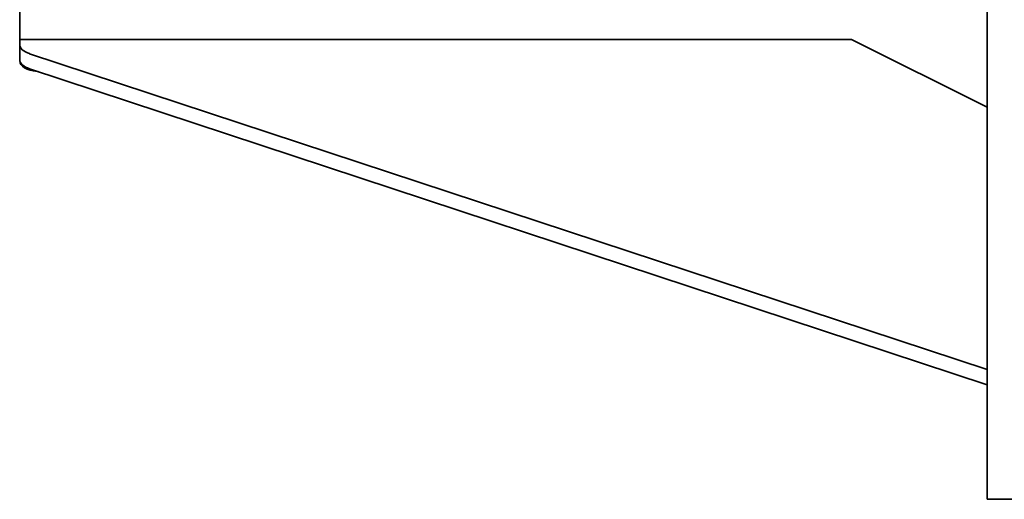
# Model space of a CAD drawing. Header units: millimetres. Extents: x 196 to 644, y 91 to 504.
# Tile 1 of 6: x 244 to 469, y 91 to 200. Entities that reach past the tile are written whole.
import ezdxf

# ---------------------------------------------------------------- set-up
doc = ezdxf.new("R2010")
doc.units = ezdxf.units.MM
doc.header["$LTSCALE"] = 2
doc.layers.add('Krawędzie widoczne(ISO)', color=7, linetype='Continuous', lineweight=35, true_color=0x262659)

msp = doc.modelspace()

# ---------------------------------------------------------------- linework, layer by layer
at = {"layer": 'Krawędzie widoczne(ISO)'}
for p, q in [((465.15, 503.5), (465.15, 90.5)), ((244.15, 198.02), (244.15, 207.05)), ((244.15, 195.45), (244.15, 198.02)), ((244.15, 194.34), (244.15, 195.45)), ((244.15, 194.34), (244.15, 190.88)), ((244.25, 195.5), (434.11, 195.5)), ((434.18, 195.48), (465.15, 180)), ((465.15, 120.11), (246.4, 192.25)), ((244.15, 190.62), (244.15, 190.88)), ((246.4, 188.79), (465.15, 116.65)), ((248.34, 188.15), (248.11, 188.17)), ((465.15, 90.5), (627.15, 90.5))]:
    msp.add_line(p, q, dxfattribs=at)
for centre, major_axis, start_param, end_param in [((244.25, 195.45), (-0.1, 0), 4.712389, 6.283185), ((249.15, 194.34), (-5, 0), 0, 0.98772), ((434.11, 195.45), (0.1, 0), 0.785398, 1.570796), ((249.15, 190.88), (-5, 0), 0, 0.98772), ((249.15, 190.62), (-5, 0), 0, 1.361156)]:
    msp.add_ellipse(centre, major_axis=major_axis, ratio=0.5, start_param=start_param, end_param=end_param, dxfattribs=at)

doc.saveas('drawing.dxf')
